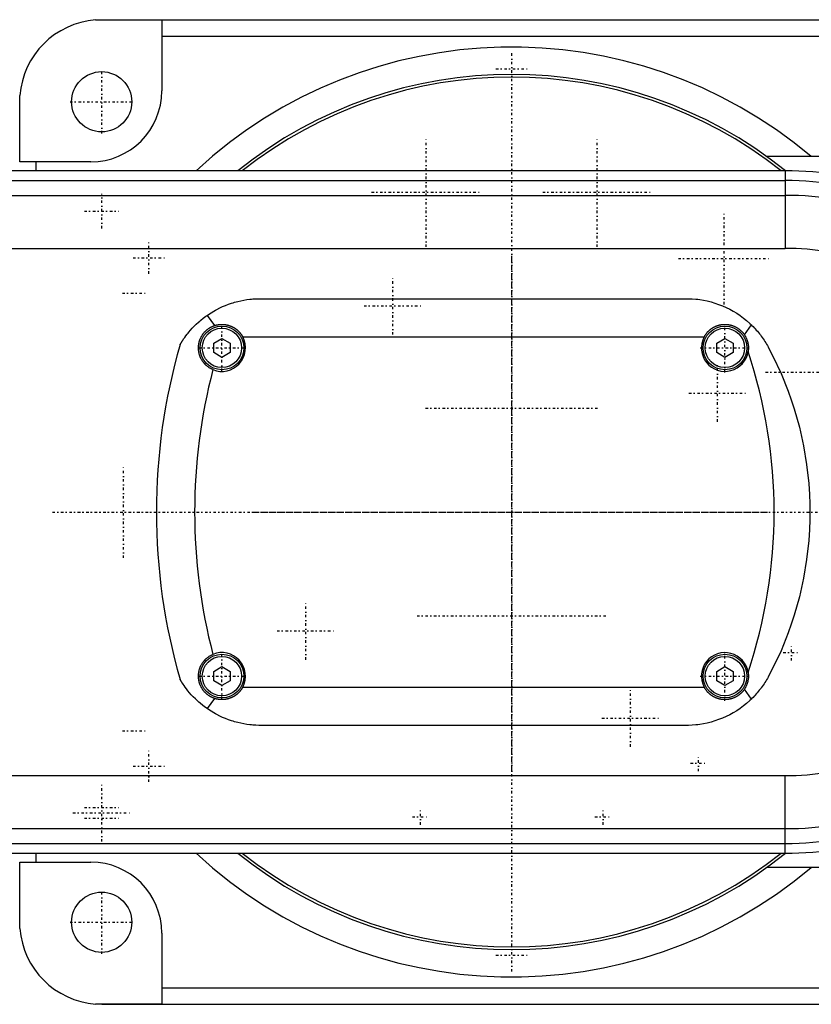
# Model space of a CAD drawing. Extents: x -702 to 139, y -105 to 105.
# Tile 6 of 7: x -90 to 55, y -90 to 90. Entities that reach past the tile are written whole.
import ezdxf

# ---------------------------------------------------------------- set-up
doc = ezdxf.new("R2010")
doc.units = 0
doc.linetypes.add('CENTER', pattern=[1.5, 0.45, -0.5, 0.05, -0.5])
doc.layers.add('AM_0', color=7, linetype='CONTINUOUS')
doc.layers.add('AM_7', color=7, linetype='CENTER')

msp = doc.modelspace()

# ---------------------------------------------------------------- linework, layer by layer
at = {"layer": 'AM_0', "color": 7, "linetype": 'CONTINUOUS'}
for p, q in [((-75, 90), (75, 90)), ((-76.12, 89.96), (-64, 89.96)), ((-64, 89.96), (-64, 77)), ((-64, 87), (64, 87)), ((-89.96, 64), (-89.96, 76.12)), ((123, 65), (46.64, 65)), ((-77, 64), (-89.96, 64)), ((-87, 62.39), (-87, 64)), ((50, 62.39), (-440, 62.39)), ((50, 62.39), (50, 48.19)), ((-440, 60.6), (50, 60.6)), ((-440, 57.89), (50, 57.89)), ((-440, 48.19), (50, 48.19)), ((-46, 39), (32, 39)), ((-55.72, 35.94), (-54.39, 34.07)), ((42.58, 32.38), (43.84, 34.2)), ((-54.5, 30.87), (-53, 31.73)), ((-54.5, 29.13), (-54.5, 30.87)), ((-53, 31.73), (-51.5, 30.87)), ((-51.5, 30.87), (-51.5, 29.13)), ((-49.19, 32), (35.19, 32)), ((37.5, 30.87), (39, 31.73)), ((37.5, 29.13), (37.5, 30.87)), ((39, 31.73), (40.5, 30.87)), ((40.5, 30.87), (40.5, 29.13)), ((-53, 28.27), (-54.5, 29.13)), ((-51.5, 29.13), (-53, 28.27)), ((39, 28.27), (37.5, 29.13)), ((40.5, 29.13), (39, 28.27)), ((-54.5, -29.13), (-53, -28.27)), ((-53, -28.27), (-51.5, -29.13)), ((37.5, -29.13), (39, -28.27)), ((39, -28.27), (40.5, -29.13)), ((-54.5, -30.87), (-54.5, -29.13)), ((-51.5, -29.13), (-51.5, -30.87)), ((37.5, -30.87), (37.5, -29.13)), ((40.5, -29.13), (40.5, -30.87)), ((-53, -31.73), (-54.5, -30.87)), ((-51.5, -30.87), (-53, -31.73)), ((-49.19, -32), (35.19, -32)), ((39, -31.73), (37.5, -30.87)), ((40.5, -30.87), (39, -31.73)), ((43.84, -34.2), (42.58, -32.38)), ((-54.39, -34.07), (-55.72, -35.94)), ((32, -39), (-46, -39)), ((-440, -48.19), (50, -48.19)), ((50, -62.39), (50, -48.19)), ((-440, -57.89), (50, -57.89)), ((-440, -60.6), (50, -60.6)), ((-440, -62.39), (50, -62.39)), ((-87, -64), (-87, -62.39)), ((-89.96, -64), (-77, -64)), ((-89.96, -76.12), (-89.96, -64)), ((123, -65), (46.64, -65)), ((-64, -77), (-64, -89.96)), ((-64, -87), (64, -87)), ((-64, -89.96), (-76.12, -89.96)), ((-75, -90), (75, -90))]:
    msp.add_line(p, q, dxfattribs=at)
for points in [[(-76.12, 89.96, 0), (-75.93, 89.97, 0), (-75.56, 89.99, 0), (-75.18, 90, 0), (-75, 90, 0)], [(-90, 75, 0), (-90, 75.18, 0), (-89.99, 75.56, 0), (-89.97, 75.93, 0), (-89.96, 76.12, 0)], [(-55.72, 35.94, 0), (-55.48, 36.11, 0), (-54.98, 36.44, 0), (-54.46, 36.74, 0), (-54.2, 36.89, 0), (-53.94, 37.03, 0), (-53.41, 37.3, 0), (-52.88, 37.55, 0), (-52.33, 37.78, 0), (-51.78, 37.99, 0), (-51.23, 38.18, 0), (-50.95, 38.26, 0), (-50.68, 38.34, 0), (-50.12, 38.49, 0), (-49.56, 38.62, 0), (-49, 38.73, 0), (-48.45, 38.82, 0), (-47.89, 38.89, 0), (-47.62, 38.92, 0), (-47.34, 38.95, 0), (-46.8, 38.98, 0), (-46.27, 39, 0), (-46, 39, 0)], [(32, 39, 0), (32.33, 39, 0), (33, 38.97, 0), (33.69, 38.92, 0), (34.03, 38.88, 0), (34.38, 38.83, 0), (35.07, 38.72, 0), (35.77, 38.58, 0), (36.46, 38.4, 0), (37.16, 38.2, 0), (37.85, 37.96, 0), (38.19, 37.83, 0), (38.53, 37.7, 0), (39.21, 37.4, 0), (39.87, 37.07, 0), (40.52, 36.71, 0), (41.16, 36.32, 0), (41.78, 35.91, 0), (42.08, 35.69, 0), (42.38, 35.46, 0), (42.96, 34.99, 0), (43.55, 34.48, 0), (43.84, 34.2, 0)], [(-60.65, 30.62, 0), (-60.65, 30.62, 0), (-60.65, 30.62, 0), (-60.65, 30.63, 0), (-60.64, 30.63, 0), (-60.64, 30.64, 0), (-60.64, 30.65, 0), (-60.63, 30.66, 0), (-60.62, 30.68, 0), (-60.61, 30.7, 0), (-60.59, 30.72, 0), (-60.59, 30.73, 0), (-60.58, 30.74, 0), (-60.57, 30.76, 0), (-60.55, 30.79, 0), (-60.53, 30.82, 0), (-60.52, 30.85, 0), (-60.5, 30.88, 0), (-60.49, 30.9, 0), (-60.48, 30.91, 0), (-60.45, 30.95, 0), (-60.43, 30.98, 0), (-60.42, 31, 0), (-60.41, 31.02, 0), (-60.39, 31.06, 0), (-60.36, 31.09, 0), (-60.35, 31.11, 0), (-60.34, 31.13, 0), (-60.31, 31.17, 0), (-60.29, 31.21, 0), (-60.26, 31.26, 0), (-60.23, 31.3, 0), (-60.2, 31.34, 0), (-60.19, 31.36, 0), (-60.17, 31.39, 0), (-60.14, 31.43, 0), (-60.11, 31.48, 0), (-60.01, 31.64, 0), (-59.81, 31.91, 0), (-59.59, 32.21, 0), (-59.35, 32.53, 0), (-59.21, 32.7, 0), (-59.07, 32.87, 0), (-58.77, 33.22, 0), (-58.43, 33.59, 0), (-58.07, 33.97, 0), (-57.69, 34.35, 0), (-57.28, 34.72, 0), (-57.07, 34.9, 0), (-56.86, 35.08, 0), (-56.41, 35.44, 0), (-55.96, 35.78, 0), (-55.72, 35.94, 0)], [(-54.39, 34.07, 0), (-54.36, 34.08, 0), (-54.31, 34.1, 0), (-54.26, 34.11, 0), (-54.23, 34.12, 0), (-54.2, 34.13, 0), (-54.15, 34.14, 0), (-54.09, 34.16, 0), (-54.03, 34.17, 0), (-53.98, 34.19, 0), (-53.92, 34.2, 0), (-53.9, 34.21, 0), (-53.87, 34.21, 0), (-53.81, 34.22, 0), (-53.76, 34.23, 0), (-53.7, 34.24, 0), (-53.64, 34.25, 0), (-53.59, 34.26, 0), (-53.56, 34.26, 0), (-53.53, 34.27, 0), (-53.48, 34.27, 0), (-53.42, 34.28, 0), (-53.39, 34.28, 0), (-53.37, 34.28, 0), (-53.31, 34.29, 0), (-53.25, 34.29, 0), (-53.23, 34.29, 0), (-53.2, 34.3, 0), (-53.14, 34.3, 0), (-53.09, 34.3, 0), (-53.03, 34.3, 0), (-52.98, 34.3, 0), (-52.92, 34.3, 0), (-52.9, 34.3, 0), (-52.87, 34.3, 0), (-52.81, 34.3, 0), (-52.76, 34.29, 0), (-52.7, 34.29, 0), (-52.65, 34.29, 0), (-52.59, 34.28, 0), (-52.57, 34.28, 0), (-52.54, 34.28, 0), (-52.48, 34.27, 0), (-52.43, 34.26, 0), (-52.37, 34.25, 0), (-52.31, 34.24, 0), (-52.26, 34.24, 0), (-52.23, 34.23, 0), (-52.2, 34.23, 0), (-52.15, 34.21, 0), (-52.09, 34.2, 0), (-52.04, 34.19, 0), (-51.98, 34.18, 0), (-51.92, 34.16, 0), (-51.9, 34.16, 0), (-51.87, 34.15, 0), (-51.81, 34.13, 0), (-51.76, 34.12, 0), (-51.7, 34.1, 0), (-51.65, 34.08, 0), (-51.6, 34.06, 0), (-51.57, 34.05, 0), (-51.54, 34.04, 0), (-51.49, 34.03, 0), (-51.43, 34, 0), (-51.41, 33.99, 0), (-51.38, 33.98, 0), (-51.33, 33.96, 0), (-51.27, 33.94, 0), (-51.25, 33.93, 0), (-51.22, 33.92, 0), (-51.17, 33.89, 0), (-51.12, 33.87, 0), (-51.07, 33.84, 0), (-51.02, 33.81, 0), (-50.97, 33.79, 0), (-50.94, 33.77, 0), (-50.92, 33.76, 0), (-50.87, 33.73, 0), (-50.82, 33.7, 0), (-50.77, 33.67, 0), (-50.72, 33.64, 0), (-50.67, 33.61, 0), (-50.65, 33.6, 0), (-50.62, 33.58, 0), (-50.58, 33.55, 0), (-50.53, 33.52, 0), (-50.48, 33.49, 0), (-50.44, 33.45, 0), (-50.39, 33.42, 0), (-50.37, 33.4, 0), (-50.35, 33.39, 0), (-50.3, 33.35, 0), (-50.26, 33.32, 0), (-50.22, 33.28, 0), (-50.18, 33.24, 0), (-50.14, 33.21, 0), (-50.11, 33.19, 0), (-50.09, 33.17, 0), (-50.05, 33.13, 0), (-50.01, 33.09, 0), (-49.98, 33.06, 0), (-49.94, 33.02, 0), (-49.9, 32.98, 0), (-49.88, 32.96, 0), (-49.86, 32.94, 0), (-49.82, 32.9, 0), (-49.79, 32.86, 0), (-49.77, 32.84, 0), (-49.75, 32.82, 0), (-49.72, 32.77, 0), (-49.68, 32.73, 0), (-49.66, 32.71, 0), (-49.64, 32.69, 0), (-49.61, 32.64, 0), (-49.58, 32.6, 0), (-49.54, 32.55, 0), (-49.51, 32.51, 0), (-49.48, 32.46, 0), (-49.46, 32.44, 0), (-49.44, 32.42, 0), (-49.41, 32.37, 0), (-49.38, 32.32, 0), (-49.35, 32.27, 0), (-49.32, 32.22, 0), (-49.29, 32.18, 0), (-49.28, 32.15, 0), (-49.26, 32.13, 0), (-49.23, 32.08, 0), (-49.21, 32.03, 0), (-49.19, 32, 0)], [(35.19, 32, 0), (35.21, 32.04, 0), (35.25, 32.11, 0), (35.3, 32.18, 0), (35.32, 32.22, 0), (35.34, 32.25, 0), (35.38, 32.33, 0), (35.43, 32.4, 0), (35.48, 32.46, 0), (35.52, 32.53, 0), (35.57, 32.6, 0), (35.6, 32.63, 0), (35.62, 32.66, 0), (35.67, 32.73, 0), (35.73, 32.79, 0), (35.78, 32.85, 0), (35.83, 32.91, 0), (35.89, 32.97, 0), (35.92, 33, 0), (35.94, 33.03, 0), (36, 33.08, 0), (36.06, 33.14, 0), (36.09, 33.16, 0), (36.12, 33.19, 0), (36.18, 33.25, 0), (36.24, 33.3, 0), (36.27, 33.32, 0), (36.3, 33.35, 0), (36.37, 33.4, 0), (36.43, 33.45, 0), (36.5, 33.5, 0), (36.57, 33.55, 0), (36.64, 33.59, 0), (36.67, 33.62, 0), (36.71, 33.64, 0), (36.78, 33.68, 0), (36.85, 33.72, 0), (36.92, 33.77, 0), (37, 33.8, 0), (37.07, 33.84, 0), (37.11, 33.86, 0), (37.15, 33.88, 0), (37.22, 33.92, 0), (37.3, 33.95, 0), (37.38, 33.98, 0), (37.46, 34.01, 0), (37.53, 34.04, 0), (37.57, 34.06, 0), (37.61, 34.07, 0), (37.69, 34.1, 0), (37.77, 34.12, 0), (37.85, 34.14, 0), (37.93, 34.17, 0), (38.02, 34.19, 0), (38.06, 34.2, 0), (38.1, 34.2, 0), (38.18, 34.22, 0), (38.26, 34.24, 0), (38.34, 34.25, 0), (38.42, 34.26, 0), (38.51, 34.27, 0), (38.55, 34.28, 0), (38.59, 34.28, 0), (38.67, 34.29, 0), (38.75, 34.29, 0), (38.79, 34.29, 0), (38.83, 34.3, 0), (38.91, 34.3, 0), (38.99, 34.3, 0), (39.03, 34.3, 0), (39.07, 34.3, 0), (39.15, 34.3, 0), (39.23, 34.29, 0), (39.31, 34.29, 0), (39.39, 34.28, 0), (39.48, 34.27, 0), (39.52, 34.27, 0), (39.56, 34.26, 0), (39.64, 34.25, 0), (39.72, 34.24, 0), (39.8, 34.22, 0), (39.88, 34.21, 0), (39.97, 34.19, 0), (40.01, 34.18, 0), (40.05, 34.17, 0), (40.13, 34.15, 0), (40.21, 34.13, 0), (40.29, 34.1, 0), (40.37, 34.08, 0), (40.45, 34.05, 0), (40.49, 34.03, 0), (40.53, 34.02, 0), (40.61, 33.99, 0), (40.68, 33.96, 0), (40.76, 33.92, 0), (40.84, 33.89, 0), (40.91, 33.85, 0), (40.95, 33.83, 0), (40.99, 33.81, 0), (41.06, 33.77, 0), (41.13, 33.73, 0), (41.21, 33.69, 0), (41.28, 33.65, 0), (41.35, 33.6, 0), (41.38, 33.58, 0), (41.42, 33.56, 0), (41.48, 33.51, 0), (41.55, 33.46, 0), (41.58, 33.44, 0), (41.62, 33.41, 0), (41.68, 33.36, 0), (41.75, 33.31, 0), (41.78, 33.28, 0), (41.81, 33.26, 0), (41.87, 33.2, 0), (41.93, 33.15, 0), (41.99, 33.09, 0), (42.04, 33.04, 0), (42.1, 32.98, 0), (42.13, 32.95, 0), (42.15, 32.92, 0), (42.21, 32.86, 0), (42.26, 32.8, 0), (42.31, 32.74, 0), (42.36, 32.68, 0), (42.42, 32.61, 0), (42.44, 32.58, 0), (42.46, 32.55, 0), (42.51, 32.48, 0), (42.56, 32.41, 0), (42.58, 32.38, 0)], [(-54.66, 26.03, 0), (-54.7, 26.05, 0), (-54.79, 26.09, 0), (-54.88, 26.13, 0), (-54.92, 26.15, 0), (-54.97, 26.18, 0), (-55.05, 26.22, 0), (-55.14, 26.27, 0), (-55.22, 26.32, 0), (-55.31, 26.37, 0), (-55.39, 26.42, 0), (-55.43, 26.45, 0), (-55.47, 26.48, 0), (-55.55, 26.54, 0), (-55.63, 26.59, 0), (-55.7, 26.66, 0), (-55.78, 26.72, 0), (-55.85, 26.78, 0), (-55.89, 26.81, 0), (-55.92, 26.84, 0), (-55.99, 26.91, 0), (-56.06, 26.98, 0), (-56.09, 27.01, 0), (-56.13, 27.05, 0), (-56.19, 27.12, 0), (-56.26, 27.19, 0), (-56.29, 27.23, 0), (-56.32, 27.26, 0), (-56.38, 27.34, 0), (-56.44, 27.41, 0), (-56.49, 27.49, 0), (-56.55, 27.57, 0), (-56.6, 27.65, 0), (-56.63, 27.69, 0), (-56.65, 27.73, 0), (-56.7, 27.81, 0), (-56.75, 27.89, 0), (-56.79, 27.98, 0), (-56.84, 28.06, 0), (-56.88, 28.14, 0), (-56.9, 28.19, 0), (-56.92, 28.23, 0), (-56.96, 28.32, 0), (-56.99, 28.41, 0), (-57.03, 28.49, 0), (-57.06, 28.58, 0), (-57.09, 28.67, 0), (-57.1, 28.72, 0), (-57.12, 28.76, 0), (-57.15, 28.86, 0), (-57.17, 28.95, 0), (-57.19, 29.04, 0), (-57.21, 29.13, 0), (-57.23, 29.23, 0), (-57.24, 29.27, 0), (-57.25, 29.32, 0), (-57.26, 29.42, 0), (-57.27, 29.51, 0), (-57.28, 29.61, 0), (-57.29, 29.7, 0), (-57.3, 29.8, 0), (-57.3, 29.85, 0), (-57.3, 29.89, 0), (-57.3, 29.99, 0), (-57.3, 30.09, 0), (-57.3, 30.14, 0), (-57.3, 30.18, 0), (-57.29, 30.28, 0), (-57.28, 30.38, 0), (-57.28, 30.43, 0), (-57.27, 30.48, 0), (-57.26, 30.57, 0), (-57.25, 30.67, 0), (-57.23, 30.77, 0), (-57.21, 30.86, 0), (-57.19, 30.96, 0), (-57.18, 31.01, 0), (-57.17, 31.05, 0), (-57.14, 31.15, 0), (-57.12, 31.24, 0), (-57.09, 31.33, 0), (-57.06, 31.43, 0), (-57.02, 31.52, 0), (-57.01, 31.56, 0), (-56.99, 31.61, 0), (-56.95, 31.7, 0), (-56.91, 31.79, 0), (-56.87, 31.87, 0), (-56.83, 31.96, 0), (-56.78, 32.05, 0), (-56.76, 32.09, 0), (-56.73, 32.13, 0), (-56.68, 32.22, 0), (-56.63, 32.3, 0), (-56.58, 32.38, 0), (-56.53, 32.46, 0), (-56.47, 32.54, 0), (-56.44, 32.58, 0), (-56.41, 32.62, 0), (-56.35, 32.69, 0), (-56.29, 32.77, 0), (-56.23, 32.84, 0), (-56.17, 32.91, 0), (-56.1, 32.98, 0), (-56.07, 33.01, 0), (-56.03, 33.05, 0), (-55.97, 33.11, 0), (-55.9, 33.18, 0), (-55.86, 33.21, 0), (-55.82, 33.24, 0), (-55.75, 33.3, 0), (-55.68, 33.36, 0), (-55.64, 33.39, 0), (-55.6, 33.42, 0), (-55.53, 33.48, 0), (-55.45, 33.53, 0), (-55.37, 33.59, 0), (-55.29, 33.64, 0), (-55.21, 33.69, 0), (-55.17, 33.71, 0), (-55.13, 33.74, 0), (-55.05, 33.78, 0), (-54.96, 33.83, 0), (-54.88, 33.87, 0), (-54.79, 33.91, 0), (-54.7, 33.95, 0), (-54.66, 33.97, 0), (-54.62, 33.99, 0), (-54.53, 34.02, 0), (-54.44, 34.05, 0), (-54.39, 34.07, 0)], [(43.84, 34.2, 0), (43.95, 34.1, 0), (44.15, 33.89, 0), (44.35, 33.68, 0), (44.45, 33.58, 0), (44.55, 33.47, 0), (44.74, 33.26, 0), (44.93, 33.04, 0), (45.12, 32.82, 0), (45.3, 32.59, 0), (45.48, 32.36, 0), (45.57, 32.25, 0), (45.65, 32.13, 0), (45.82, 31.9, 0), (45.99, 31.66, 0), (46.15, 31.42, 0), (46.31, 31.17, 0), (46.47, 30.93, 0), (46.54, 30.8, 0), (46.62, 30.68, 0), (46.76, 30.43, 0), (46.91, 30.17, 0), (46.98, 30.04, 0)], [(42.58, 32.38, 0), (42.63, 32.3, 0), (42.72, 32.15, 0), (42.81, 32, 0), (42.85, 31.92, 0), (42.89, 31.84, 0), (42.96, 31.68, 0), (43.03, 31.51, 0), (43.08, 31.35, 0), (43.14, 31.18, 0), (43.18, 31.01, 0), (43.2, 30.92, 0), (43.22, 30.84, 0), (43.25, 30.66, 0), (43.27, 30.49, 0), (43.29, 30.31, 0), (43.3, 30.13, 0), (43.3, 29.96, 0), (43.3, 29.87, 0), (43.29, 29.78, 0), (43.28, 29.61, 0), (43.26, 29.43, 0), (43.25, 29.34, 0)], [(46.98, 30.04, 0), (47.78, 28.5, 0), (49.26, 25.34, 0), (50.56, 22.12, 0), (51.14, 20.48, 0), (51.68, 18.83, 0), (52.61, 15.49, 0), (53.37, 12.11, 0), (53.94, 8.69, 0), (54.32, 5.23, 0), (54.45, 3.2, 0), (54.48, 2.63, 0), (54.5, 2.05, 0), (54.51, 1.76, 0), (54.52, 1.47, 0), (54.53, 0.89, 0), (54.53, 0.31, 0), (54.53, 0.02, 0), (54.53, -0.27, 0), (54.53, -0.86, 0), (54.52, -1.44, 0), (54.51, -1.73, 0), (54.5, -2.02, 0), (54.48, -2.6, 0), (54.45, -3.18, 0), (54.32, -5.21, 0), (53.94, -8.67, 0), (53.37, -12.1, 0), (52.62, -15.49, 0), (51.68, -18.83, 0), (51.14, -20.48, 0), (50.56, -22.12, 0), (49.26, -25.35, 0), (47.78, -28.5, 0), (46.98, -30.04, 0)], [(-54.39, -34.07, 0), (-54.44, -34.05, 0), (-54.53, -34.02, 0), (-54.62, -33.99, 0), (-54.66, -33.97, 0), (-54.7, -33.95, 0), (-54.79, -33.91, 0), (-54.88, -33.87, 0), (-54.96, -33.83, 0), (-55.05, -33.78, 0), (-55.13, -33.74, 0), (-55.17, -33.71, 0), (-55.21, -33.69, 0), (-55.29, -33.64, 0), (-55.37, -33.59, 0), (-55.45, -33.53, 0), (-55.53, -33.48, 0), (-55.6, -33.42, 0), (-55.64, -33.39, 0), (-55.68, -33.36, 0), (-55.75, -33.3, 0), (-55.82, -33.24, 0), (-55.86, -33.21, 0), (-55.9, -33.18, 0), (-55.96, -33.11, 0), (-56.03, -33.05, 0), (-56.07, -33.01, 0), (-56.1, -32.98, 0), (-56.17, -32.91, 0), (-56.23, -32.84, 0), (-56.29, -32.77, 0), (-56.35, -32.69, 0), (-56.41, -32.62, 0), (-56.44, -32.58, 0), (-56.47, -32.54, 0), (-56.53, -32.46, 0), (-56.58, -32.38, 0), (-56.63, -32.3, 0), (-56.69, -32.22, 0), (-56.73, -32.13, 0), (-56.76, -32.09, 0), (-56.78, -32.05, 0), (-56.83, -31.96, 0), (-56.87, -31.87, 0), (-56.91, -31.79, 0), (-56.95, -31.7, 0), (-56.99, -31.61, 0), (-57.01, -31.56, 0), (-57.02, -31.52, 0), (-57.06, -31.43, 0), (-57.09, -31.33, 0), (-57.12, -31.24, 0), (-57.14, -31.14, 0), (-57.17, -31.05, 0), (-57.18, -31, 0), (-57.19, -30.95, 0), (-57.21, -30.86, 0), (-57.23, -30.76, 0), (-57.25, -30.67, 0), (-57.26, -30.57, 0), (-57.27, -30.47, 0), (-57.28, -30.43, 0), (-57.28, -30.38, 0), (-57.29, -30.28, 0), (-57.3, -30.18, 0), (-57.3, -30.14, 0), (-57.3, -30.09, 0), (-57.3, -29.99, 0), (-57.3, -29.9, 0), (-57.3, -29.85, 0), (-57.3, -29.8, 0), (-57.29, -29.7, 0), (-57.28, -29.61, 0), (-57.27, -29.51, 0), (-57.26, -29.42, 0), (-57.25, -29.32, 0), (-57.24, -29.27, 0), (-57.23, -29.23, 0), (-57.21, -29.13, 0), (-57.19, -29.04, 0), (-57.17, -28.95, 0), (-57.14, -28.86, 0), (-57.12, -28.76, 0), (-57.1, -28.72, 0), (-57.09, -28.67, 0), (-57.06, -28.58, 0), (-57.03, -28.49, 0), (-56.99, -28.41, 0), (-56.96, -28.32, 0), (-56.92, -28.23, 0), (-56.9, -28.19, 0), (-56.88, -28.14, 0), (-56.84, -28.06, 0), (-56.79, -27.98, 0), (-56.75, -27.89, 0), (-56.7, -27.81, 0), (-56.65, -27.73, 0), (-56.63, -27.69, 0), (-56.6, -27.65, 0), (-56.55, -27.57, 0), (-56.49, -27.49, 0), (-56.44, -27.41, 0), (-56.38, -27.34, 0), (-56.32, -27.26, 0), (-56.29, -27.23, 0), (-56.26, -27.19, 0), (-56.19, -27.12, 0), (-56.13, -27.05, 0), (-56.09, -27.01, 0), (-56.06, -26.98, 0), (-55.99, -26.91, 0), (-55.92, -26.84, 0), (-55.89, -26.81, 0), (-55.85, -26.78, 0), (-55.78, -26.72, 0), (-55.7, -26.65, 0), (-55.63, -26.59, 0), (-55.55, -26.54, 0), (-55.47, -26.48, 0), (-55.43, -26.45, 0), (-55.39, -26.42, 0), (-55.31, -26.37, 0), (-55.22, -26.32, 0), (-55.14, -26.27, 0), (-55.05, -26.22, 0), (-54.97, -26.18, 0), (-54.92, -26.15, 0), (-54.88, -26.13, 0), (-54.79, -26.09, 0), (-54.7, -26.05, 0), (-54.66, -26.03, 0)], [(43.25, -29.34, 0), (43.26, -29.43, 0), (43.28, -29.61, 0), (43.29, -29.78, 0), (43.3, -29.87, 0), (43.3, -29.96, 0), (43.3, -30.13, 0), (43.29, -30.31, 0), (43.27, -30.49, 0), (43.25, -30.66, 0), (43.22, -30.83, 0), (43.2, -30.92, 0), (43.18, -31.01, 0), (43.14, -31.18, 0), (43.08, -31.35, 0), (43.03, -31.51, 0), (42.96, -31.68, 0), (42.89, -31.84, 0), (42.85, -31.92, 0), (42.81, -32, 0), (42.72, -32.15, 0), (42.63, -32.3, 0), (42.58, -32.38, 0)], [(46.98, -30.04, 0), (46.91, -30.17, 0), (46.76, -30.43, 0), (46.61, -30.68, 0), (46.54, -30.81, 0), (46.46, -30.94, 0), (46.31, -31.18, 0), (46.15, -31.43, 0), (45.98, -31.67, 0), (45.81, -31.91, 0), (45.64, -32.14, 0), (45.56, -32.26, 0), (45.47, -32.37, 0), (45.29, -32.6, 0), (45.11, -32.82, 0), (44.92, -33.05, 0), (44.73, -33.26, 0), (44.54, -33.48, 0), (44.44, -33.58, 0), (44.35, -33.69, 0), (44.15, -33.89, 0), (43.94, -34.1, 0), (43.84, -34.2, 0)], [(-55.72, -35.94, 0), (-55.99, -35.76, 0), (-56.5, -35.37, 0), (-56.99, -34.97, 0), (-57.22, -34.77, 0), (-57.44, -34.57, 0), (-57.86, -34.18, 0), (-58.25, -33.78, 0), (-58.61, -33.4, 0), (-58.93, -33.03, 0), (-59.22, -32.68, 0), (-59.36, -32.52, 0), (-59.48, -32.35, 0), (-59.72, -32.04, 0), (-59.93, -31.74, 0), (-60.12, -31.47, 0), (-60.22, -31.32, 0), (-60.25, -31.28, 0), (-60.27, -31.24, 0), (-60.28, -31.22, 0), (-60.3, -31.2, 0), (-60.32, -31.16, 0), (-60.34, -31.12, 0), (-60.37, -31.09, 0), (-60.39, -31.05, 0), (-60.41, -31.02, 0), (-60.42, -31, 0), (-60.43, -30.99, 0), (-60.45, -30.96, 0), (-60.47, -30.93, 0), (-60.48, -30.91, 0), (-60.48, -30.9, 0), (-60.5, -30.87, 0), (-60.52, -30.84, 0), (-60.53, -30.83, 0), (-60.53, -30.82, 0), (-60.55, -30.79, 0), (-60.56, -30.77, 0), (-60.58, -30.75, 0), (-60.59, -30.73, 0), (-60.6, -30.71, 0), (-60.6, -30.7, 0), (-60.61, -30.69, 0), (-60.62, -30.68, 0), (-60.63, -30.66, 0), (-60.63, -30.65, 0), (-60.64, -30.64, 0), (-60.64, -30.63, 0), (-60.65, -30.63, 0), (-60.65, -30.63, 0), (-60.65, -30.62, 0), (-60.65, -30.62, 0), (-60.65, -30.62, 0)], [(-49.19, -32, 0), (-49.21, -32.03, 0), (-49.23, -32.08, 0), (-49.26, -32.13, 0), (-49.28, -32.15, 0), (-49.29, -32.18, 0), (-49.32, -32.22, 0), (-49.35, -32.27, 0), (-49.38, -32.32, 0), (-49.41, -32.37, 0), (-49.44, -32.42, 0), (-49.46, -32.44, 0), (-49.48, -32.46, 0), (-49.51, -32.51, 0), (-49.54, -32.55, 0), (-49.58, -32.6, 0), (-49.61, -32.64, 0), (-49.64, -32.69, 0), (-49.66, -32.71, 0), (-49.68, -32.73, 0), (-49.72, -32.77, 0), (-49.75, -32.82, 0), (-49.77, -32.84, 0), (-49.79, -32.86, 0), (-49.82, -32.9, 0), (-49.86, -32.94, 0), (-49.88, -32.96, 0), (-49.9, -32.98, 0), (-49.94, -33.02, 0), (-49.98, -33.06, 0), (-50.01, -33.09, 0), (-50.05, -33.13, 0), (-50.09, -33.17, 0), (-50.11, -33.19, 0), (-50.14, -33.21, 0), (-50.18, -33.24, 0), (-50.22, -33.28, 0), (-50.26, -33.32, 0), (-50.3, -33.35, 0), (-50.35, -33.39, 0), (-50.37, -33.4, 0), (-50.39, -33.42, 0), (-50.44, -33.45, 0), (-50.48, -33.49, 0), (-50.53, -33.52, 0), (-50.58, -33.55, 0), (-50.62, -33.58, 0), (-50.65, -33.6, 0), (-50.67, -33.61, 0), (-50.72, -33.64, 0), (-50.77, -33.67, 0), (-50.82, -33.7, 0), (-50.87, -33.73, 0), (-50.92, -33.76, 0), (-50.94, -33.77, 0), (-50.97, -33.79, 0), (-51.02, -33.81, 0), (-51.07, -33.84, 0), (-51.12, -33.87, 0), (-51.17, -33.89, 0), (-51.22, -33.92, 0), (-51.25, -33.93, 0), (-51.27, -33.94, 0), (-51.33, -33.96, 0), (-51.38, -33.98, 0), (-51.41, -33.99, 0), (-51.43, -34, 0), (-51.49, -34.03, 0), (-51.54, -34.04, 0), (-51.57, -34.05, 0), (-51.6, -34.06, 0), (-51.65, -34.08, 0), (-51.7, -34.1, 0), (-51.76, -34.12, 0), (-51.81, -34.13, 0), (-51.87, -34.15, 0), (-51.9, -34.16, 0), (-51.92, -34.16, 0), (-51.98, -34.18, 0), (-52.04, -34.19, 0), (-52.09, -34.2, 0), (-52.15, -34.21, 0), (-52.2, -34.23, 0), (-52.23, -34.23, 0), (-52.26, -34.24, 0), (-52.31, -34.24, 0), (-52.37, -34.25, 0), (-52.43, -34.26, 0), (-52.48, -34.27, 0), (-52.54, -34.28, 0), (-52.57, -34.28, 0), (-52.59, -34.28, 0), (-52.65, -34.29, 0), (-52.7, -34.29, 0), (-52.76, -34.29, 0), (-52.81, -34.3, 0), (-52.87, -34.3, 0), (-52.9, -34.3, 0), (-52.92, -34.3, 0), (-52.98, -34.3, 0), (-53.03, -34.3, 0), (-53.09, -34.3, 0), (-53.14, -34.3, 0), (-53.2, -34.3, 0), (-53.23, -34.29, 0), (-53.25, -34.29, 0), (-53.31, -34.29, 0), (-53.37, -34.28, 0), (-53.39, -34.28, 0), (-53.42, -34.28, 0), (-53.48, -34.27, 0), (-53.53, -34.27, 0), (-53.56, -34.26, 0), (-53.59, -34.26, 0), (-53.64, -34.25, 0), (-53.7, -34.24, 0), (-53.76, -34.23, 0), (-53.81, -34.22, 0), (-53.87, -34.21, 0), (-53.9, -34.21, 0), (-53.92, -34.2, 0), (-53.98, -34.19, 0), (-54.03, -34.17, 0), (-54.09, -34.16, 0), (-54.15, -34.14, 0), (-54.2, -34.13, 0), (-54.23, -34.12, 0), (-54.26, -34.11, 0), (-54.31, -34.1, 0), (-54.36, -34.08, 0), (-54.39, -34.07, 0)], [(42.58, -32.38, 0), (42.56, -32.41, 0), (42.51, -32.48, 0), (42.46, -32.55, 0), (42.44, -32.58, 0), (42.42, -32.61, 0), (42.36, -32.68, 0), (42.31, -32.74, 0), (42.26, -32.8, 0), (42.21, -32.86, 0), (42.15, -32.92, 0), (42.13, -32.95, 0), (42.1, -32.98, 0), (42.04, -33.04, 0), (41.99, -33.09, 0), (41.93, -33.15, 0), (41.87, -33.2, 0), (41.81, -33.26, 0), (41.78, -33.28, 0), (41.75, -33.31, 0), (41.68, -33.36, 0), (41.62, -33.41, 0), (41.58, -33.44, 0), (41.55, -33.46, 0), (41.48, -33.51, 0), (41.42, -33.56, 0), (41.38, -33.58, 0), (41.35, -33.6, 0), (41.28, -33.65, 0), (41.21, -33.69, 0), (41.13, -33.73, 0), (41.06, -33.77, 0), (40.99, -33.81, 0), (40.95, -33.83, 0), (40.91, -33.85, 0), (40.84, -33.89, 0), (40.76, -33.92, 0), (40.68, -33.96, 0), (40.61, -33.99, 0), (40.53, -34.02, 0), (40.49, -34.03, 0), (40.45, -34.05, 0), (40.37, -34.08, 0), (40.29, -34.1, 0), (40.21, -34.13, 0), (40.13, -34.15, 0), (40.05, -34.17, 0), (40.01, -34.18, 0), (39.97, -34.19, 0), (39.88, -34.21, 0), (39.8, -34.22, 0), (39.72, -34.24, 0), (39.64, -34.25, 0), (39.56, -34.26, 0), (39.52, -34.27, 0), (39.48, -34.27, 0), (39.39, -34.28, 0), (39.31, -34.29, 0), (39.23, -34.29, 0), (39.15, -34.3, 0), (39.07, -34.3, 0), (39.03, -34.3, 0), (38.99, -34.3, 0), (38.91, -34.3, 0), (38.83, -34.3, 0), (38.79, -34.29, 0), (38.75, -34.29, 0), (38.67, -34.29, 0), (38.59, -34.28, 0), (38.55, -34.28, 0), (38.51, -34.27, 0), (38.42, -34.26, 0), (38.34, -34.25, 0), (38.26, -34.24, 0), (38.18, -34.22, 0), (38.1, -34.2, 0), (38.06, -34.2, 0), (38.02, -34.19, 0), (37.93, -34.17, 0), (37.85, -34.14, 0), (37.77, -34.12, 0), (37.69, -34.1, 0), (37.61, -34.07, 0), (37.57, -34.06, 0), (37.53, -34.04, 0), (37.46, -34.01, 0), (37.38, -33.98, 0), (37.3, -33.95, 0), (37.22, -33.92, 0), (37.15, -33.88, 0), (37.11, -33.86, 0), (37.07, -33.84, 0), (37, -33.8, 0), (36.92, -33.77, 0), (36.85, -33.72, 0), (36.78, -33.68, 0), (36.71, -33.64, 0), (36.67, -33.62, 0), (36.64, -33.59, 0), (36.57, -33.55, 0), (36.5, -33.5, 0), (36.43, -33.45, 0), (36.37, -33.4, 0), (36.3, -33.35, 0), (36.27, -33.32, 0), (36.24, -33.3, 0), (36.18, -33.25, 0), (36.12, -33.19, 0), (36.09, -33.16, 0), (36.06, -33.14, 0), (36, -33.08, 0), (35.94, -33.03, 0), (35.92, -33, 0), (35.89, -32.97, 0), (35.83, -32.91, 0), (35.78, -32.85, 0), (35.73, -32.79, 0), (35.67, -32.73, 0), (35.62, -32.66, 0), (35.6, -32.63, 0), (35.57, -32.6, 0), (35.52, -32.53, 0), (35.48, -32.46, 0), (35.43, -32.4, 0), (35.38, -32.33, 0), (35.34, -32.25, 0), (35.32, -32.22, 0), (35.3, -32.18, 0), (35.25, -32.11, 0), (35.21, -32.04, 0), (35.19, -32, 0)], [(43.84, -34.2, 0), (43.55, -34.48, 0), (42.96, -34.99, 0), (42.38, -35.46, 0), (42.08, -35.69, 0), (41.78, -35.91, 0), (41.16, -36.32, 0), (40.52, -36.71, 0), (39.87, -37.07, 0), (39.21, -37.4, 0), (38.53, -37.7, 0), (38.19, -37.83, 0), (37.85, -37.96, 0), (37.16, -38.2, 0), (36.46, -38.4, 0), (35.77, -38.58, 0), (35.07, -38.72, 0), (34.38, -38.83, 0), (34.03, -38.88, 0), (33.69, -38.92, 0), (33, -38.97, 0), (32.33, -39, 0), (32, -39, 0)], [(-46, -39, 0), (-46.27, -39, 0), (-46.8, -38.98, 0), (-47.34, -38.95, 0), (-47.62, -38.92, 0), (-47.89, -38.89, 0), (-48.45, -38.82, 0), (-49, -38.73, 0), (-49.56, -38.62, 0), (-50.12, -38.49, 0), (-50.68, -38.34, 0), (-50.95, -38.26, 0), (-51.23, -38.18, 0), (-51.78, -37.99, 0), (-52.33, -37.78, 0), (-52.88, -37.55, 0), (-53.41, -37.3, 0), (-53.94, -37.03, 0), (-54.2, -36.89, 0), (-54.46, -36.74, 0), (-54.98, -36.44, 0), (-55.48, -36.11, 0), (-55.72, -35.94, 0)], [(-89.96, -76.12, 0), (-89.97, -75.93, 0), (-89.99, -75.56, 0), (-90, -75.18, 0), (-90, -75, 0)], [(-75, -90, 0), (-75.18, -90, 0), (-75.56, -89.99, 0), (-75.93, -89.97, 0), (-76.12, -89.96, 0)]]:
    msp.add_polyline3d(points, dxfattribs=at)
for centre, radius in [((-75, 75), 5.5), ((-53, 30), 4), ((-53, 30), 3.6), ((39, 30), 4), ((39, 30), 3.6), ((-53, -30), 4), ((-53, -30), 3.6), ((39, -30), 4), ((39, -30), 3.6), ((-75, -75), 5.5)]:
    msp.add_circle(centre, radius, dxfattribs=at)
for centre, radius, start, end in [((-75, 75), 15, 94.2866, 175.7134), ((0, 0), 85, 49.8808, 132.7792), ((0, 0), 80, 51.2468, 128.7532), ((0, 0), 79.5, 51.698, 128.302), ((-77, 77), 13, 270, 0), ((50, 0), 62.39, 71.3023, 90), ((50, 0), 60.6, 70.7279, 90), ((50, 0), 57.89, 70.5884, 90), ((50, 0), 48.19, 80.4445, 90), ((45, 0), 110, 163.8371, 196.1629), ((-53, 30), 4.3, 247.3468, 27.7177), ((39, 30), 4.3, 152.2823, 351.2132), ((-45, 0), 93, 341.6079, 18.3921), ((45, 0), 103, 165.3606, 194.6394), ((-53, -30), 4.3, 332.2823, 112.6532), ((39, -30), 4.3, 8.7868, 207.7177), ((50, 0), 48.19, 270, 279.5555), ((50, 0), 57.89, 270, 289.4116), ((50, 0), 60.6, 270, 289.2721), ((50, 0), 62.39, 270, 288.6977), ((0, 0), 85, 227.2208, 310.1192), ((0, 0), 80, 231.2468, 308.7532), ((0, 0), 79.5, 231.698, 308.302), ((-77, -77), 13, 0, 90), ((-75, -75), 15, 184.2866, 265.7134)]:
    msp.add_arc(centre, radius, start, end, dxfattribs=at)
at = {"layer": 'AM_7', "color": 4, "linetype": 'CENTER'}
for p, q in [((0, -84), (0, 84)), ((-2.89, 81), (2.89, 81)), ((-75, 69.22), (-75, 80.78)), ((-80.78, 75), (-69.22, 75)), ((-15.66, 48.46), (-15.66, 68.41)), ((15.66, 48.46), (15.66, 68.41)), ((-75, 51.85), (-75, 58.15)), ((-25.63, 58.44), (-5.68, 58.44)), ((5.68, 58.44), (25.63, 58.44)), ((-78.15, 55), (-71.85, 55)), ((38.89, 37.95), (38.89, 54.75)), ((-66.35, 43.57), (-66.35, 49.35)), ((0, -47.25), (0, 47.25)), ((-69.24, 46.46), (-63.46, 46.46)), ((30.49, 46.35), (47.29, 46.35)), ((-21.75, 32.42), (-21.75, 42.92)), ((-71.2, 40), (-66.8, 40)), ((-27, 37.67), (-16.5, 37.67)), ((-53, 25.8), (-53, 34.2)), ((39, 25.48), (39, 34.52)), ((-57.2, 30), (-48.8, 30)), ((34.48, 30), (43.52, 30)), ((37.67, 16.5), (37.67, 27)), ((46.43, 25.57), (63.23, 25.57)), ((32.42, 21.75), (42.92, 21.75)), ((-15.75, 19), (15.75, 19)), ((-71, -8.4), (-71, 8.4)), ((-79.4, 0), (-62.6, 0)), ((-84, 0), (84, 0)), ((-47.25, 0), (47.25, 0)), ((-37.67, -27), (-37.67, -16.5)), ((-17.32, -19), (17.32, -19)), ((-42.92, -21.75), (-32.42, -21.75)), ((51.15, -27.16), (51.15, -24.22)), ((-53, -34.2), (-53, -25.8)), ((39, -34.52), (39, -25.48)), ((49.68, -25.69), (52.62, -25.69)), ((-57.2, -30), (-48.8, -30)), ((34.48, -30), (43.52, -30)), ((21.75, -42.92), (21.75, -32.42)), ((16.5, -37.67), (27, -37.67)), ((-71.2, -40), (-66.8, -40)), ((-66.35, -49.35), (-66.35, -43.57)), ((34.18, -47.39), (34.18, -44.45)), ((-69.24, -46.46), (-63.46, -46.46)), ((32.71, -45.92), (35.65, -45.92)), ((-75, -60.25), (-75, -49.75)), ((-78.15, -54), (-71.85, -54)), ((-80.25, -55), (-69.75, -55)), ((-18.17, -55.7), (-15.23, -55.7)), ((-16.7, -57.17), (-16.7, -54.23)), ((15.23, -55.7), (18.17, -55.7)), ((16.7, -57.17), (16.7, -54.23)), ((-78.15, -56), (-71.85, -56)), ((-75, -80.78), (-75, -69.22)), ((-80.78, -75), (-69.22, -75)), ((-2.89, -81), (2.89, -81))]:
    msp.add_line(p, q, dxfattribs=at)

doc.saveas('drawing.dxf')
